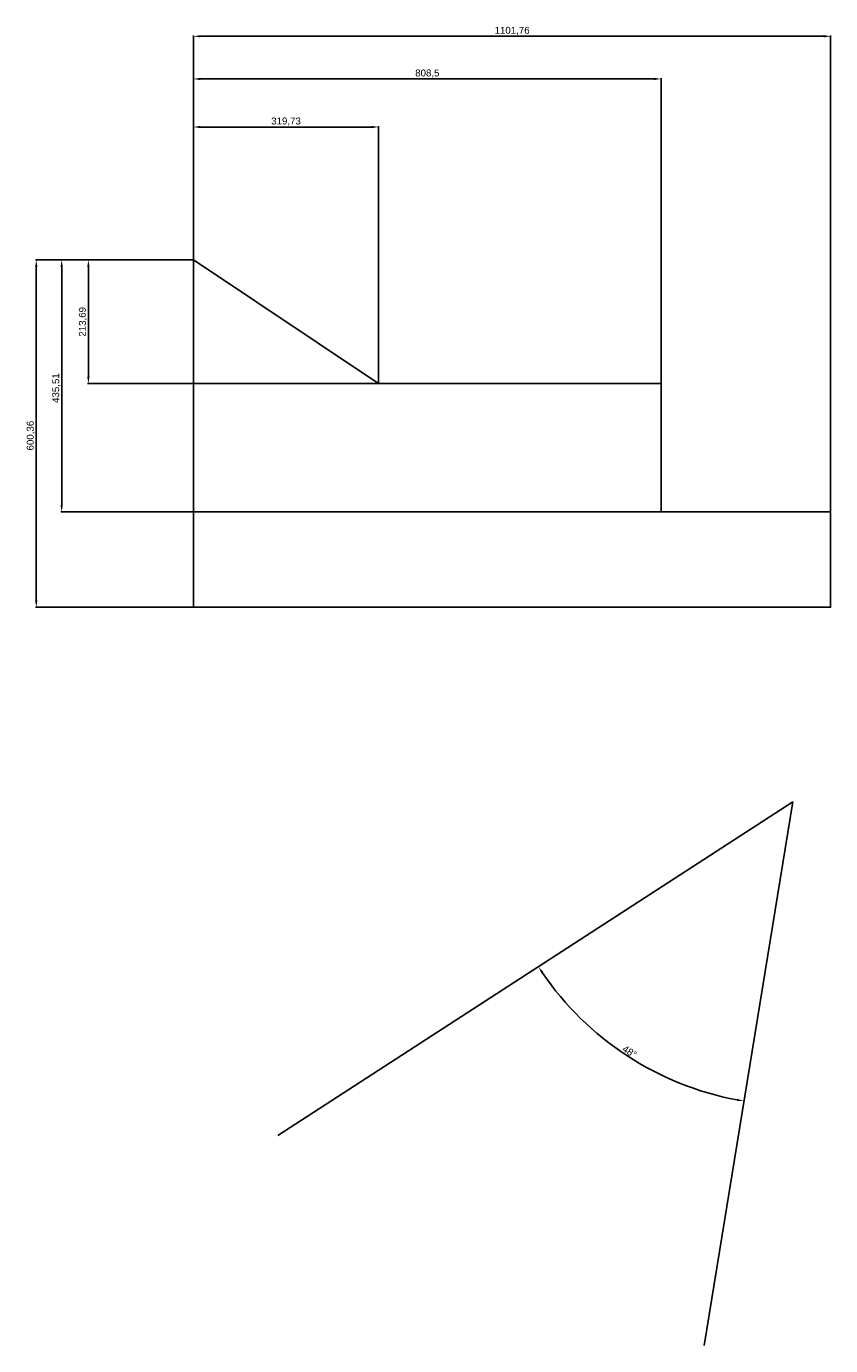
# Model space of a CAD drawing. Header units: millimetres. Extents: x 1310 to 6481, y 1653 to 3934.
# Tile 2 of 3: x 2859 to 4250, y 1653 to 3934. Entities that reach past the tile are written whole.
import ezdxf

# ---------------------------------------------------------------- set-up
doc = ezdxf.new("R2010")
doc.units = ezdxf.units.MM
doc.styles.get("Standard").update_dxf_attribs({"font": 'arial.ttf'})
doc.dimstyles.new('belka', dxfattribs={"dimtxt": 12, "dimasz": 12, "dimexe": 1.25, "dimexo": 0.625, "dimgap": 2, "dimtad": 1, "dimtoh": 1, "dimtxsty": 'Standard', "dimcen": 12, "dimadec": 0, "dimazin": 0, "dimtfac": 1, "dimtmove": 0, "dimatfit": 3, "dimfxl": 1, "dimarcsym": 0})

# ---------------------------------------------------------------- blocks, each defined once
blk = doc.blocks.new('*D16')
at = {"color": 0, "lineweight": -2, "transparency": 16777216}
for p, q in [((3148.5, 3530.7), (3148.5, 3761.3)), ((3160.5, 3760), (3456.2, 3760)), ((3468.2, 3317), (3468.2, 3761.3))]:
    blk.add_line(p, q, dxfattribs=at)
at = {"color": 0, "transparency": 16777216}
for points in [[(3160.5, 3762), (3160.5, 3758), (3148.5, 3760)], [(3456.2, 3762), (3456.2, 3758), (3468.2, 3760)]]:
    blk.add_solid(points, dxfattribs=at)
at = {"layer": 'Defpoints', "color": 0, "transparency": 16777216}
for p in [(3468.2, 3760), (3148.5, 3530.1), (3468.2, 3316.4)]:
    blk.add_point(p, dxfattribs=at)
at = {"color": 0, "transparency": 16777216, "insert": (3308.4, 3769.3), "char_height": 12, "attachment_point": 5}
blk.add_mtext('319,73', dxfattribs=at)
blk = doc.blocks.new('*D17')
at = {"color": 0, "lineweight": -2, "transparency": 16777216}
for p, q in [((3148.5, 3530.7), (3148.5, 3844.4)), ((3160.5, 3843.1), (3945, 3843.1)), ((3957, 3317), (3957, 3844.4))]:
    blk.add_line(p, q, dxfattribs=at)
at = {"color": 0, "transparency": 16777216}
for points in [[(3160.5, 3845.1), (3160.5, 3841.1), (3148.5, 3843.1)], [(3945, 3845.1), (3945, 3841.1), (3957, 3843.1)]]:
    blk.add_solid(points, dxfattribs=at)
at = {"layer": 'Defpoints', "color": 0, "transparency": 16777216}
for p in [(3957, 3843.1), (3148.5, 3530.1), (3957, 3316.4)]:
    blk.add_point(p, dxfattribs=at)
at = {"color": 0, "transparency": 16777216, "insert": (3552.8, 3852.3), "char_height": 12, "attachment_point": 5}
blk.add_mtext('808,5', dxfattribs=at)
blk = doc.blocks.new('*D18')
at = {"color": 0, "lineweight": -2, "transparency": 16777216}
for p, q in [((3148.5, 3530.7), (3148.5, 3918.2)), ((3160.5, 3916.9), (4238.3, 3916.9)), ((4250.3, 3095.2), (4250.3, 3918.2))]:
    blk.add_line(p, q, dxfattribs=at)
at = {"color": 0, "transparency": 16777216}
for points in [[(3160.5, 3918.9), (3160.5, 3914.9), (3148.5, 3916.9)], [(4238.3, 3918.9), (4238.3, 3914.9), (4250.3, 3916.9)]]:
    blk.add_solid(points, dxfattribs=at)
at = {"layer": 'Defpoints', "color": 0, "transparency": 16777216}
for p in [(4250.3, 3916.9), (3148.5, 3530.1), (4250.3, 3094.6)]:
    blk.add_point(p, dxfattribs=at)
at = {"color": 0, "transparency": 16777216, "insert": (3699.4, 3926.1), "char_height": 12, "attachment_point": 5}
blk.add_mtext('1101,76', dxfattribs=at)
blk = doc.blocks.new('*D19')
at = {"color": 0, "lineweight": -2, "transparency": 16777216}
for p, q in [((3147.9, 3530.1), (2965.3, 3530.1)), ((2966.6, 3518.1), (2966.6, 3328.4)), ((3467.6, 3316.4), (2965.3, 3316.4))]:
    blk.add_line(p, q, dxfattribs=at)
at = {"color": 0, "transparency": 16777216}
for points in [[(2964.6, 3518.1), (2968.6, 3518.1), (2966.6, 3530.1)], [(2964.6, 3328.4), (2968.6, 3328.4), (2966.6, 3316.4)]]:
    blk.add_solid(points, dxfattribs=at)
at = {"layer": 'Defpoints', "color": 0, "transparency": 16777216}
for p in [(3148.5, 3530.1), (2966.6, 3316.4), (3468.2, 3316.4)]:
    blk.add_point(p, dxfattribs=at)
at = {"color": 0, "transparency": 16777216, "insert": (2957.3, 3423.2), "char_height": 12, "attachment_point": 5, "rotation": 90}
blk.add_mtext('213,69', dxfattribs=at)
blk = doc.blocks.new('*D20')
at = {"color": 0, "lineweight": -2, "transparency": 16777216}
for p, q in [((3147.9, 3530.1), (2919.2, 3530.1)), ((2920.4, 3518.1), (2920.4, 3106.6)), ((3956.4, 3094.6), (2919.2, 3094.6))]:
    blk.add_line(p, q, dxfattribs=at)
at = {"color": 0, "transparency": 16777216}
for points in [[(2918.4, 3518.1), (2922.4, 3518.1), (2920.4, 3530.1)], [(2918.4, 3106.6), (2922.4, 3106.6), (2920.4, 3094.6)]]:
    blk.add_solid(points, dxfattribs=at)
at = {"layer": 'Defpoints', "color": 0, "transparency": 16777216}
for p in [(3148.5, 3530.1), (2920.4, 3094.6), (3957, 3094.6)]:
    blk.add_point(p, dxfattribs=at)
at = {"color": 0, "transparency": 16777216, "insert": (2911.2, 3308.6), "char_height": 12, "attachment_point": 5, "rotation": 90}
blk.add_mtext('435,51', dxfattribs=at)
blk = doc.blocks.new('*D21')
at = {"color": 0, "lineweight": -2, "transparency": 16777216}
for p, q in [((3147.9, 3530.1), (2875.2, 3530.1)), ((2876.5, 3518.1), (2876.5, 2941.7)), ((4249.6, 2929.7), (2875.2, 2929.7))]:
    blk.add_line(p, q, dxfattribs=at)
at = {"color": 0, "transparency": 16777216}
for points in [[(2874.5, 3518.1), (2878.5, 3518.1), (2876.5, 3530.1)], [(2874.5, 2941.7), (2878.5, 2941.7), (2876.5, 2929.7)]]:
    blk.add_solid(points, dxfattribs=at)
at = {"layer": 'Defpoints', "color": 0, "transparency": 16777216}
for p in [(3148.5, 3530.1), (2876.5, 2929.7), (4250.3, 2929.7)]:
    blk.add_point(p, dxfattribs=at)
at = {"color": 0, "transparency": 16777216, "insert": (2867.2, 3226.4), "char_height": 12, "attachment_point": 5, "rotation": 90}
blk.add_mtext('600,36', dxfattribs=at)
blk = doc.blocks.new('*D22')
at = {"color": 0, "lineweight": -2, "transparency": 16777216}
blk.add_arc((4184.7, 2593), 524, 214.2348, 259.4169, dxfattribs=at)
at = {"color": 0, "transparency": 16777216}
for points in [[(3749.9, 2297.1), (3753.2, 2299.3), (3744.9, 2308.2)], [(4088.8, 2079.9), (4088.1, 2075.9), (4100.3, 2075.8)]]:
    blk.add_solid(points, dxfattribs=at)
at = {"layer": 'Defpoints', "color": 0, "transparency": 16777216}
for p in [(4184.7, 2593), (4184.7, 2593), (3840, 2198.4), (3294.1, 2016.3), (4031.3, 1653)]:
    blk.add_point(p, dxfattribs=at)
at = {"color": 0, "transparency": 16777216, "insert": (3902.5, 2161.2), "char_height": 12, "attachment_point": 5, "rotation": 326.8258}
blk.add_mtext('48°', dxfattribs=at)

msp = doc.modelspace()

# ---------------------------------------------------------------- linework, layer by layer
for points in [[(3148.505, 3530.073), (3148.505, 2929.717), (4250.265, 2929.717), (4250.265, 3094.56), (3957.006, 3094.56), (3957.006, 3316.386), (3468.239, 3316.386), (3148.505, 3530.073)], [(3294.136, 2016.341), (4184.721, 2592.984), (4031.287, 1653.022)]]:
    msp.add_lwpolyline(points)

# ---------------------------------------------------------------- dimensions: what is measured, and where the dimension line sits
for base, p2, picture, middle in [((4250.265, 3916.908), (4250.265, 3094.56), '*D18', (3699.385, 3916.908)), ((3957.006, 3843.128), (3957.006, 3316.386), '*D17', (3552.755, 3843.128))]:
    dim = msp.add_linear_dim(base=base, p1=(3148.505, 3530.073), p2=p2, dimstyle='belka')
    dim.commit()
    dim.dimension.update_dxf_attribs({"geometry": picture, "text_midpoint": middle, "dimtype": 160})
dim = msp.add_linear_dim(base=(3468.239, 3760.039), p1=(3148.505, 3530.073), p2=(3468.239, 3316.386), dimstyle='belka')
dim.commit()
dim.dimension.update_dxf_attribs({"geometry": '*D16', "text_midpoint": (3308.372, 3769.251)})
for base, p2, picture, middle in [((2876.455, 2929.717), (4250.265, 2929.717), '*D21', (2876.455, 3226.434)), ((2920.429, 3094.56), (3957.006, 3094.56), '*D20', (2920.429, 3308.624))]:
    dim = msp.add_linear_dim(base=base, p1=(3148.505, 3530.073), p2=p2, angle=90, dimstyle='belka')
    dim.commit()
    dim.dimension.update_dxf_attribs({"geometry": picture, "text_midpoint": middle, "dimtype": 160})
dim = msp.add_linear_dim(base=(2966.557, 3316.386), p1=(3148.505, 3530.073), p2=(3468.239, 3316.386), angle=90, dimstyle='belka')
dim.commit()
dim.dimension.update_dxf_attribs({"geometry": '*D19', "text_midpoint": (2957.345, 3423.229)})
dim = msp.add_angular_dim_2l(base=(3839.98, 2198.383), line1=((4184.721, 2592.984), (4031.287, 1653.022)), line2=((3294.136, 2016.341), (4184.721, 2592.984)), dimstyle='belka', override={"dimscale": 0})
dim.commit()
dim.dimension.update_dxf_attribs({"geometry": '*D22', "text_midpoint": (3902.453, 2161.208)})

doc.saveas('drawing.dxf')
